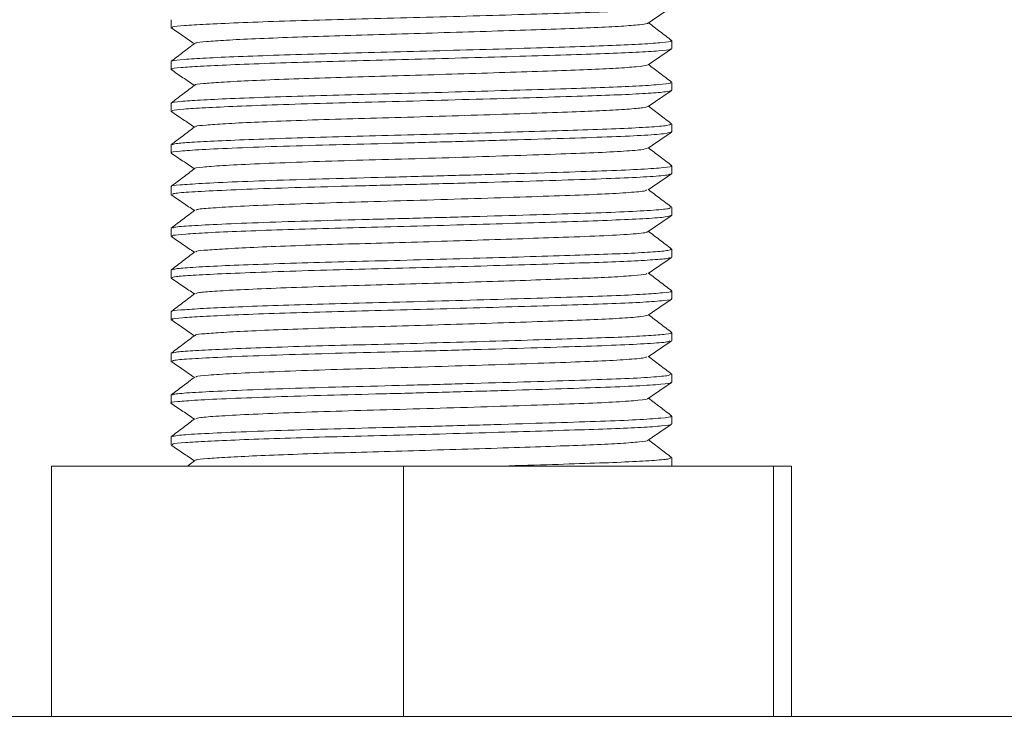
# Model space of a CAD drawing. Header units: millimetres. Extents: x 0 to 210, y 0 to 297.
# Tile 4 of 14: x 66 to 77, y 130 to 138. Entities that reach past the tile are written whole.
import ezdxf

# ---------------------------------------------------------------- set-up
doc = ezdxf.new("R2010")
doc.units = ezdxf.units.MM

msp = doc.modelspace()

# ---------------------------------------------------------------- linework, layer by layer
at = {"color": 7, "linetype": 'Continuous', "lineweight": 15}
for p, q in [((67.507, 137.944), (67.507, 137.849)), ((73.507, 137.599), (73.507, 137.694)), ((67.507, 137.444), (67.507, 137.349)), ((73.507, 137.099), (73.507, 137.194)), ((73.502, 137.099), (73.506, 137.098)), ((67.507, 136.944), (67.507, 136.849)), ((73.507, 136.599), (73.507, 136.694)), ((73.501, 136.599), (73.506, 136.598)), ((67.507, 136.444), (67.507, 136.349)), ((73.507, 136.099), (73.507, 136.194)), ((67.507, 135.944), (67.507, 135.849)), ((73.507, 135.599), (73.507, 135.694)), ((67.507, 135.444), (67.507, 135.349)), ((73.507, 135.099), (73.507, 135.194)), ((67.507, 134.944), (67.507, 134.849)), ((67.507, 134.848), (67.514, 134.846)), ((73.507, 134.599), (73.507, 134.694)), ((67.507, 134.444), (67.507, 134.349)), ((73.507, 134.099), (73.507, 134.194)), ((67.507, 133.944), (67.507, 133.849)), ((73.507, 133.599), (73.507, 133.694)), ((67.507, 133.444), (67.507, 133.349)), ((73.507, 133.099), (73.507, 133.194)), ((67.507, 132.944), (67.507, 132.849)), ((67.79, 132.661), (67.704, 132.595)), ((73.507, 132.594), (73.507, 132.694)), ((66.073, 132.594), (66.073, 129.594)), ((66.073, 132.594), (70.291, 132.594)), ((70.291, 132.594), (70.291, 129.594)), ((70.291, 132.594), (74.725, 132.594)), ((74.725, 132.594), (74.725, 129.594)), ((74.725, 132.594), (74.941, 132.594)), ((74.941, 132.594), (74.941, 129.594)), ((59.507, 129.594), (81.507, 129.594))]:
    msp.add_line(p, q, dxfattribs=at)
for points, knots in [([(73.493, 138.099), (73.497, 138.097), (73.514, 138.09), (73.406, 138.076), (73.17, 138.058), (72.811, 138.042), (72.358, 138.027), (71.819, 138.01), (71.212, 137.992), (70.574, 137.974), (69.944, 137.958), (69.343, 137.943), (68.785, 137.926), (68.297, 137.908), (67.91, 137.89), (67.651, 137.874), (67.516, 137.861), (67.521, 137.852), (67.523, 137.849)], [0, 0, 0, 0, 0.020791, 0.089318, 0.157707, 0.224423, 0.289409, 0.356598, 0.425148, 0.493502, 0.560131, 0.625143, 0.692407, 0.760978, 0.829295, 0.895835, 0.960881, 1, 1, 1, 1]), ([(73.223, 137.904), (73.27, 137.936), (73.364, 138), (73.458, 138.064), (73.505, 138.096)], [0, 0, 0, 0, 0.499987, 1, 1, 1, 1]), ([(67.509, 137.846), (67.555, 137.814), (67.648, 137.751), (67.74, 137.689), (67.786, 137.658)], [0, 0, 0, 0, 0.5077267, 1, 1, 1, 1]), ([(73.217, 137.904), (73.218, 137.904), (73.229, 137.897), (73.132, 137.885), (72.921, 137.867), (72.595, 137.85), (72.184, 137.835), (71.696, 137.818), (71.146, 137.801), (70.567, 137.783), (69.997, 137.766), (69.452, 137.751), (68.947, 137.734), (68.505, 137.717), (68.153, 137.699), (67.92, 137.682), (67.802, 137.671), (67.804, 137.663), (67.805, 137.661)], [0, 0, 0, 0, 0.007709, 0.078094, 0.148338, 0.216863, 0.28361, 0.352621, 0.42303, 0.493238, 0.561673, 0.628447, 0.697535, 0.767965, 0.838135, 0.906479, 0.973288, 1, 1, 1, 1]), ([(73.505, 137.696), (73.458, 137.732), (73.366, 137.802), (73.274, 137.873), (73.228, 137.908)], [0, 0, 0, 0, 0.507323, 1, 1, 1, 1]), ([(67.525, 137.447), (67.524, 137.449), (67.522, 137.457), (67.652, 137.468), (67.91, 137.485), (68.297, 137.503), (68.785, 137.52), (69.343, 137.537), (69.944, 137.552), (70.574, 137.569), (71.212, 137.587), (71.819, 137.604), (72.358, 137.621), (72.811, 137.636), (73.17, 137.653), (73.406, 137.671), (73.514, 137.684), (73.497, 137.692), (73.493, 137.694)], [0, 0, 0, 0, 0.027332, 0.093175, 0.160531, 0.229687, 0.299099, 0.367188, 0.432997, 0.500444, 0.569637, 0.639027, 0.70704, 0.772824, 0.840358, 0.909586, 0.978954, 1, 1, 1, 1]), ([(67.79, 137.661), (67.743, 137.625), (67.65, 137.554), (67.556, 137.482), (67.509, 137.447)], [0, 0, 0, 0, 0.499991, 1, 1, 1, 1]), ([(73.489, 137.596), (73.491, 137.594), (73.495, 137.586), (73.364, 137.572), (73.101, 137.554), (72.72, 137.538), (72.247, 137.523), (71.692, 137.506), (71.074, 137.488), (70.435, 137.471), (69.81, 137.455), (69.217, 137.439), (68.672, 137.422), (68.204, 137.404), (67.842, 137.387), (67.608, 137.37), (67.498, 137.359), (67.518, 137.351), (67.522, 137.349)], [0, 0, 0, 0, 0.022965, 0.092503, 0.161553, 0.228593, 0.294711, 0.363215, 0.432763, 0.501767, 0.568708, 0.634898, 0.703467, 0.773023, 0.841977, 0.908818, 0.979029, 1, 1, 1, 1]), ([(73.223, 137.404), (73.27, 137.436), (73.364, 137.5), (73.457, 137.564), (73.504, 137.596)], [0, 0, 0, 0, 0.499985, 1, 1, 1, 1]), ([(67.509, 137.346), (67.556, 137.314), (67.648, 137.251), (67.74, 137.188), (67.786, 137.158)], [0, 0, 0, 0, 0.508607, 1, 1, 1, 1]), ([(73.21, 137.404), (73.211, 137.402), (73.215, 137.395), (73.096, 137.381), (72.858, 137.363), (72.513, 137.347), (72.084, 137.332), (71.581, 137.315), (71.021, 137.297), (70.442, 137.279), (69.876, 137.263), (69.338, 137.248), (68.844, 137.231), (68.42, 137.213), (68.091, 137.195), (67.881, 137.179), (67.783, 137.168), (67.796, 137.161), (67.797, 137.161)], [0, 0, 0, 0, 0.021937, 0.092417, 0.162403, 0.230351, 0.297364, 0.366796, 0.437286, 0.507224, 0.575072, 0.642158, 0.711656, 0.782155, 0.852042, 0.919788, 0.990949, 1, 1, 1, 1]), ([(73.504, 137.197), (73.458, 137.233), (73.365, 137.303), (73.273, 137.373), (73.228, 137.407)], [0, 0, 0, 0, 0.508878, 1, 1, 1, 1]), ([(67.79, 137.161), (67.743, 137.125), (67.649, 137.054), (67.555, 136.982), (67.509, 136.946)], [0, 0, 0, 0, 0.499989, 1, 1, 1, 1]), ([(67.52, 136.946), (67.518, 136.948), (67.508, 136.954), (67.614, 136.965), (67.842, 136.981), (68.204, 136.999), (68.672, 137.017), (69.217, 137.034), (69.81, 137.049), (70.435, 137.065), (71.074, 137.083), (71.692, 137.101), (72.247, 137.118), (72.72, 137.133), (73.101, 137.149), (73.365, 137.167), (73.501, 137.182), (73.493, 137.191), (73.49, 137.194)], [0, 0, 0, 0, 0.015401, 0.080177, 0.146861, 0.215653, 0.285046, 0.353454, 0.419489, 0.486273, 0.555114, 0.624499, 0.692842, 0.758805, 0.825688, 0.894576, 0.963951, 1, 1, 1, 1]), ([(73.5, 137.096), (73.485, 137.091), (73.453, 137.08), (73.245, 137.063), (72.927, 137.046), (72.498, 137.031), (71.966, 137.014), (71.336, 136.996), (70.664, 136.977), (69.994, 136.959), (69.354, 136.943), (68.776, 136.926), (68.283, 136.907), (67.9, 136.89), (67.645, 136.873), (67.514, 136.861), (67.521, 136.852), (67.523, 136.849)], [0, 0, 0, 0, 0.061761, 0.129716, 0.196442, 0.260903, 0.332069, 0.4052, 0.478463, 0.550007, 0.619561, 0.69152, 0.760712, 0.829597, 0.896646, 0.962295, 1, 1, 1, 1]), ([(73.224, 136.905), (73.271, 136.937), (73.364, 137.001), (73.458, 137.064), (73.505, 137.096)], [0, 0, 0, 0, 0.499985, 1, 1, 1, 1]), ([(73.218, 136.905), (73.205, 136.9), (73.176, 136.889), (72.988, 136.872), (72.7, 136.855), (72.312, 136.84), (71.829, 136.823), (71.259, 136.804), (70.649, 136.785), (70.042, 136.768), (69.462, 136.752), (68.938, 136.734), (68.491, 136.716), (68.144, 136.698), (67.915, 136.682), (67.8, 136.671), (67.804, 136.663), (67.804, 136.661)], [0, 0, 0, 0, 0.061579, 0.130617, 0.198406, 0.263892, 0.336192, 0.410487, 0.484918, 0.557601, 0.628261, 0.701366, 0.771661, 0.841642, 0.909759, 0.976453, 1, 1, 1, 1]), ([(73.505, 136.696), (73.458, 136.732), (73.366, 136.803), (73.273, 136.873), (73.228, 136.908)], [0, 0, 0, 0, 0.507559, 1, 1, 1, 1]), ([(67.509, 136.846), (67.556, 136.814), (67.648, 136.751), (67.74, 136.688), (67.786, 136.657)], [0, 0, 0, 0, 0.508979, 1, 1, 1, 1]), ([(67.791, 136.661), (67.744, 136.626), (67.65, 136.554), (67.556, 136.483), (67.509, 136.447)], [0, 0, 0, 0, 0.499989, 1, 1, 1, 1]), ([(67.52, 136.447), (67.531, 136.451), (67.554, 136.461), (67.742, 136.475), (68.052, 136.492), (68.482, 136.51), (69.001, 136.527), (69.577, 136.544), (70.187, 136.559), (70.813, 136.575), (71.432, 136.593), (72.008, 136.61), (72.523, 136.627), (72.96, 136.642), (73.288, 136.66), (73.482, 136.678), (73.49, 136.689), (73.493, 136.694)], [0, 0, 0, 0, 0.053242, 0.119083, 0.187279, 0.256667, 0.325672, 0.392769, 0.458647, 0.525664, 0.593819, 0.66162, 0.727618, 0.797488, 0.869935, 0.943545, 1, 1, 1, 1]), ([(73.497, 136.596), (73.478, 136.59), (73.436, 136.577), (73.163, 136.558), (72.753, 136.539), (72.218, 136.522), (71.582, 136.503), (70.877, 136.483), (70.161, 136.463), (69.471, 136.446), (68.832, 136.428), (68.281, 136.408), (67.856, 136.388), (67.6, 136.37), (67.489, 136.358), (67.515, 136.35), (67.518, 136.349)], [0, 0, 0, 0, 0.070974, 0.148909, 0.224657, 0.299069, 0.376322, 0.454525, 0.531426, 0.605602, 0.681833, 0.759916, 0.837621, 0.912778, 0.987662, 1, 1, 1, 1]), ([(73.223, 136.404), (73.27, 136.436), (73.364, 136.5), (73.458, 136.564), (73.505, 136.596)], [0, 0, 0, 0, 0.499987, 1, 1, 1, 1]), ([(73.216, 136.404), (73.198, 136.398), (73.161, 136.386), (72.914, 136.366), (72.543, 136.348), (72.058, 136.331), (71.482, 136.311), (70.843, 136.291), (70.193, 136.272), (69.568, 136.255), (68.989, 136.236), (68.49, 136.216), (68.104, 136.196), (67.875, 136.178), (67.773, 136.167), (67.79, 136.161), (67.79, 136.161)], [0, 0, 0, 0, 0.070849, 0.149786, 0.226506, 0.301874, 0.38012, 0.459328, 0.537217, 0.612346, 0.689556, 0.768644, 0.847347, 0.923469, 0.999315, 1, 1, 1, 1]), ([(73.505, 136.197), (73.458, 136.232), (73.366, 136.303), (73.273, 136.373), (73.228, 136.408)], [0, 0, 0, 0, 0.508103, 1, 1, 1, 1]), ([(67.508, 136.346), (67.555, 136.314), (67.648, 136.252), (67.74, 136.189), (67.786, 136.158)], [0, 0, 0, 0, 0.507522, 1, 1, 1, 1]), ([(67.518, 135.944), (67.515, 135.945), (67.489, 135.952), (67.6, 135.964), (67.856, 135.982), (68.281, 136.002), (68.832, 136.022), (69.471, 136.041), (70.161, 136.058), (70.877, 136.077), (71.582, 136.097), (72.218, 136.117), (72.752, 136.134), (73.168, 136.152), (73.426, 136.172), (73.532, 136.187), (73.497, 136.195), (73.49, 136.197)], [0, 0, 0, 0, 0.012042, 0.085131, 0.158487, 0.23433, 0.310542, 0.384945, 0.457344, 0.532402, 0.60873, 0.684132, 0.756761, 0.830693, 0.90676, 0.982808, 1, 1, 1, 1]), ([(67.79, 136.161), (67.743, 136.125), (67.649, 136.053), (67.555, 135.982), (67.508, 135.946)], [0, 0, 0, 0, 0.49999, 1, 1, 1, 1]), ([(73.483, 136.096), (73.484, 136.093), (73.486, 136.084), (73.306, 136.067), (72.966, 136.048), (72.485, 136.031), (71.895, 136.012), (71.216, 135.992), (70.498, 135.972), (69.792, 135.954), (69.126, 135.937), (68.528, 135.917), (68.038, 135.897), (67.702, 135.878), (67.522, 135.863), (67.525, 135.853), (67.527, 135.849)], [0, 0, 0, 0, 0.0338451, 0.11206, 0.1891077, 0.2633581, 0.3394138, 0.4174521, 0.4952497, 0.5706232, 0.6453233, 0.7228029, 0.8009752, 0.8775943, 0.9517179, 1, 1, 1, 1]), ([(73.223, 135.904), (73.27, 135.936), (73.364, 136), (73.458, 136.064), (73.504, 136.096)], [0, 0, 0, 0, 0.499984, 1, 1, 1, 1]), ([(67.509, 135.846), (67.556, 135.814), (67.648, 135.751), (67.74, 135.688), (67.786, 135.658)], [0, 0, 0, 0, 0.508887, 1, 1, 1, 1]), ([(73.204, 135.904), (73.205, 135.901), (73.206, 135.892), (73.044, 135.876), (72.736, 135.856), (72.299, 135.839), (71.765, 135.821), (71.149, 135.801), (70.499, 135.781), (69.859, 135.763), (69.255, 135.745), (68.714, 135.726), (68.269, 135.706), (67.966, 135.686), (67.809, 135.673), (67.809, 135.664), (67.809, 135.661)], [0, 0, 0, 0, 0.033055, 0.112482, 0.190724, 0.266124, 0.343358, 0.422607, 0.50161, 0.578151, 0.654009, 0.732689, 0.812074, 0.88988, 0.965152, 1, 1, 1, 1]), ([(73.505, 135.697), (73.458, 135.733), (73.365, 135.803), (73.273, 135.873), (73.228, 135.908)], [0, 0, 0, 0, 0.508593, 1, 1, 1, 1]), ([(67.53, 135.447), (67.53, 135.45), (67.529, 135.459), (67.704, 135.472), (68.038, 135.492), (68.529, 135.512), (69.126, 135.531), (69.792, 135.549), (70.498, 135.567), (71.216, 135.587), (71.895, 135.607), (72.485, 135.625), (72.966, 135.642), (73.308, 135.662), (73.493, 135.679), (73.488, 135.69), (73.486, 135.694)], [0, 0, 0, 0, 0.035444, 0.109563, 0.186178, 0.264345, 0.34182, 0.416516, 0.491885, 0.569678, 0.647711, 0.723762, 0.798008, 0.875051, 0.953261, 1, 1, 1, 1]), ([(67.79, 135.661), (67.744, 135.625), (67.65, 135.554), (67.556, 135.483), (67.509, 135.447)], [0, 0, 0, 0, 0.499988, 1, 1, 1, 1]), ([(73.496, 135.596), (73.482, 135.591), (73.452, 135.579), (73.221, 135.561), (72.862, 135.544), (72.398, 135.528), (71.856, 135.511), (71.253, 135.493), (70.617, 135.475), (69.987, 135.459), (69.385, 135.444), (68.825, 135.427), (68.331, 135.409), (67.936, 135.392), (67.667, 135.375), (67.521, 135.362), (67.521, 135.353), (67.521, 135.349)], [0, 0, 0, 0, 0.063187, 0.136488, 0.208196, 0.277712, 0.345345, 0.414443, 0.483448, 0.550815, 0.616341, 0.68403, 0.753145, 0.822127, 0.889433, 0.954971, 1, 1, 1, 1]), ([(73.224, 135.405), (73.271, 135.437), (73.365, 135.501), (73.458, 135.564), (73.505, 135.596)], [0, 0, 0, 0, 0.499986, 1, 1, 1, 1]), ([(67.509, 135.346), (67.556, 135.314), (67.648, 135.251), (67.74, 135.188), (67.786, 135.158)], [0, 0, 0, 0, 0.508792, 1, 1, 1, 1]), ([(73.208, 135.405), (73.211, 135.403), (73.229, 135.394), (73.067, 135.377), (72.727, 135.355), (72.254, 135.338), (71.729, 135.32), (71.183, 135.302), (70.607, 135.284), (70.036, 135.267), (69.49, 135.253), (68.982, 135.236), (68.535, 135.218), (68.177, 135.2), (67.934, 135.184), (67.807, 135.172), (67.805, 135.163), (67.804, 135.161)], [0, 0, 0, 0, 0.0181406, 0.1073361, 0.1952816, 0.2800295, 0.3486121, 0.4186804, 0.4886546, 0.5569674, 0.6234124, 0.6920523, 0.7621385, 0.8320889, 0.9003393, 0.9667973, 1, 1, 1, 1]), ([(73.505, 135.196), (73.458, 135.232), (73.366, 135.302), (73.274, 135.373), (73.228, 135.408)], [0, 0, 0, 0, 0.507411, 1, 1, 1, 1]), ([(67.79, 135.161), (67.743, 135.125), (67.649, 135.054), (67.556, 134.982), (67.509, 134.947)], [0, 0, 0, 0, 0.499991, 1, 1, 1, 1]), ([(73.487, 135.096), (73.486, 135.093), (73.482, 135.084), (73.327, 135.069), (73.043, 135.052), (72.646, 135.036), (72.163, 135.021), (71.603, 135.003), (70.992, 134.986), (70.366, 134.969), (69.74, 134.953), (69.132, 134.937), (68.567, 134.918), (68.094, 134.899), (67.754, 134.881), (67.543, 134.866), (67.522, 134.854), (67.512, 134.849)], [0, 0, 0, 0, 0.035211, 0.104634, 0.173297, 0.239719, 0.306101, 0.373511, 0.441701, 0.509173, 0.574518, 0.644863, 0.717713, 0.791307, 0.863764, 0.933637, 1, 1, 1, 1]), ([(67.522, 134.946), (67.531, 134.951), (67.551, 134.961), (67.753, 134.976), (68.085, 134.994), (68.535, 135.012), (69.062, 135.029), (69.643, 135.045), (70.259, 135.06), (70.895, 135.078), (71.522, 135.096), (72.097, 135.113), (72.594, 135.129), (73.001, 135.144), (73.299, 135.161), (73.48, 135.178), (73.493, 135.189), (73.499, 135.194)], [0, 0, 0, 0, 0.054474, 0.124207, 0.196516, 0.265793, 0.334515, 0.401177, 0.467113, 0.535415, 0.604697, 0.673383, 0.739975, 0.805968, 0.874314, 0.942369, 1, 1, 1, 1]), ([(73.223, 134.904), (73.27, 134.936), (73.364, 135), (73.457, 135.064), (73.504, 135.096)], [0, 0, 0, 0, 0.4999865, 1, 1, 1, 1]), ([(73.208, 134.904), (73.206, 134.901), (73.203, 134.893), (73.063, 134.878), (72.805, 134.86), (72.445, 134.845), (72.007, 134.829), (71.5, 134.812), (70.947, 134.794), (70.379, 134.777), (69.812, 134.761), (69.26, 134.745), (68.748, 134.727), (68.32, 134.708), (68.012, 134.69), (67.83, 134.675), (67.811, 134.665), (67.802, 134.661)], [0, 0, 0, 0, 0.034513, 0.104904, 0.174524, 0.24187, 0.309177, 0.377526, 0.446667, 0.515078, 0.581333, 0.652658, 0.726523, 0.801143, 0.874609, 0.945455, 1, 1, 1, 1]), ([(73.504, 134.697), (73.457, 134.733), (73.365, 134.803), (73.273, 134.873), (73.228, 134.907)], [0, 0, 0, 0, 0.509114, 1, 1, 1, 1]), ([(67.508, 134.846), (67.555, 134.814), (67.648, 134.752), (67.74, 134.689), (67.786, 134.658)], [0, 0, 0, 0, 0.507463, 1, 1, 1, 1]), ([(67.79, 134.661), (67.743, 134.625), (67.649, 134.554), (67.556, 134.482), (67.509, 134.447)], [0, 0, 0, 0, 0.499989, 1, 1, 1, 1]), ([(67.519, 134.446), (67.517, 134.448), (67.506, 134.454), (67.612, 134.465), (67.837, 134.481), (68.193, 134.498), (68.648, 134.516), (69.178, 134.533), (69.772, 134.548), (70.417, 134.565), (71.093, 134.583), (71.743, 134.602), (72.323, 134.62), (72.807, 134.636), (73.179, 134.653), (73.413, 134.671), (73.516, 134.685), (73.498, 134.692), (73.494, 134.694)], [0, 0, 0, 0, 0.013147, 0.079185, 0.145757, 0.213209, 0.281284, 0.348484, 0.413432, 0.483971, 0.556859, 0.630304, 0.702434, 0.772072, 0.843515, 0.91259, 0.981736, 1, 1, 1, 1]), ([(73.498, 134.599), (73.501, 134.598), (73.525, 134.592), (73.424, 134.578), (73.189, 134.559), (72.81, 134.542), (72.326, 134.526), (71.759, 134.508), (71.135, 134.49), (70.497, 134.472), (69.872, 134.456), (69.275, 134.441), (68.726, 134.424), (68.249, 134.406), (67.875, 134.388), (67.631, 134.372), (67.509, 134.36), (67.52, 134.352), (67.524, 134.349)], [0, 0, 0, 0, 0.0093811, 0.0817801, 0.1542181, 0.2248693, 0.2937137, 0.3650136, 0.4334892, 0.5015787, 0.5677783, 0.6327957, 0.7001519, 0.7686374, 0.8366962, 0.9028286, 0.9678867, 1, 1, 1, 1]), ([(73.223, 134.404), (73.27, 134.436), (73.364, 134.5), (73.458, 134.564), (73.505, 134.596)], [0, 0, 0, 0, 0.4999839, 1, 1, 1, 1]), ([(73.22, 134.404), (73.201, 134.398), (73.162, 134.386), (72.933, 134.368), (72.595, 134.35), (72.155, 134.334), (71.641, 134.317), (71.076, 134.298), (70.498, 134.281), (69.931, 134.265), (69.391, 134.25), (68.893, 134.232), (68.461, 134.215), (68.121, 134.197), (67.902, 134.181), (67.795, 134.17), (67.801, 134.163), (67.803, 134.161)], [0, 0, 0, 0, 0.070336, 0.144806, 0.217439, 0.288213, 0.361513, 0.43191, 0.501909, 0.569965, 0.636806, 0.706051, 0.776458, 0.846426, 0.914413, 0.981295, 1, 1, 1, 1]), ([(73.505, 134.196), (73.458, 134.232), (73.366, 134.302), (73.274, 134.373), (73.228, 134.408)], [0, 0, 0, 0, 0.507361, 1, 1, 1, 1]), ([(67.509, 134.346), (67.556, 134.314), (67.648, 134.251), (67.74, 134.188), (67.786, 134.157)], [0, 0, 0, 0, 0.509097, 1, 1, 1, 1]), ([(67.791, 134.161), (67.744, 134.125), (67.65, 134.054), (67.556, 133.983), (67.509, 133.947)], [0, 0, 0, 0, 0.49999, 1, 1, 1, 1]), ([(67.527, 133.947), (67.531, 133.95), (67.542, 133.96), (67.718, 133.973), (68.023, 133.991), (68.445, 134.008), (68.958, 134.026), (69.53, 134.042), (70.141, 134.057), (70.775, 134.074), (71.406, 134.092), (71.995, 134.11), (72.507, 134.126), (72.928, 134.141), (73.251, 134.158), (73.447, 134.175), (73.526, 134.188), (73.499, 134.195), (73.494, 134.196)], [0, 0, 0, 0, 0.043973, 0.112959, 0.180257, 0.248852, 0.31719, 0.383753, 0.448816, 0.516166, 0.584774, 0.653085, 0.719583, 0.784674, 0.850861, 0.91825, 0.985368, 1, 1, 1, 1]), ([(73.484, 134.096), (73.482, 134.093), (73.477, 134.082), (73.277, 134.065), (72.92, 134.046), (72.426, 134.029), (71.826, 134.01), (71.14, 133.99), (70.422, 133.97), (69.718, 133.952), (69.058, 133.935), (68.47, 133.915), (67.994, 133.895), (67.675, 133.876), (67.514, 133.862), (67.524, 133.852), (67.528, 133.849)], [0, 0, 0, 0, 0.044133, 0.122176, 0.198818, 0.272818, 0.349035, 0.427002, 0.504487, 0.579336, 0.654238, 0.731746, 0.809703, 0.885879, 0.959889, 1, 1, 1, 1]), ([(73.224, 133.905), (73.271, 133.937), (73.364, 134.001), (73.458, 134.064), (73.505, 134.096)], [0, 0, 0, 0, 0.499987, 1, 1, 1, 1]), ([(67.509, 133.846), (67.556, 133.814), (67.648, 133.751), (67.74, 133.688), (67.786, 133.658)], [0, 0, 0, 0, 0.50848, 1, 1, 1, 1]), ([(73.205, 133.905), (73.203, 133.901), (73.198, 133.891), (73.018, 133.874), (72.694, 133.854), (72.246, 133.838), (71.702, 133.819), (71.08, 133.799), (70.43, 133.779), (69.792, 133.761), (69.194, 133.743), (68.661, 133.723), (68.229, 133.703), (67.942, 133.684), (67.799, 133.671), (67.806, 133.663), (67.808, 133.66)], [0, 0, 0, 0, 0.043562, 0.122622, 0.200261, 0.275224, 0.352433, 0.431416, 0.50991, 0.585733, 0.66161, 0.740127, 0.8191, 0.896267, 0.971239, 1, 1, 1, 1]), ([(73.505, 133.697), (73.458, 133.733), (73.365, 133.803), (73.273, 133.873), (73.228, 133.908)], [0, 0, 0, 0, 0.508532, 1, 1, 1, 1]), ([(67.529, 133.446), (67.526, 133.449), (67.519, 133.457), (67.677, 133.47), (67.994, 133.489), (68.47, 133.509), (69.058, 133.529), (69.718, 133.547), (70.422, 133.565), (71.14, 133.585), (71.826, 133.605), (72.426, 133.624), (72.92, 133.64), (73.279, 133.66), (73.484, 133.678), (73.488, 133.689), (73.489, 133.694)], [0, 0, 0, 0, 0.029486, 0.103475, 0.17963, 0.257566, 0.335052, 0.409933, 0.484762, 0.562225, 0.640171, 0.716367, 0.790347, 0.866967, 0.944989, 1, 1, 1, 1]), ([(73.492, 133.599), (73.496, 133.597), (73.521, 133.59), (73.393, 133.574), (73.111, 133.555), (72.674, 133.537), (72.122, 133.519), (71.472, 133.499), (70.761, 133.479), (70.047, 133.46), (69.363, 133.444), (68.737, 133.424), (68.203, 133.404), (67.802, 133.385), (67.572, 133.367), (67.479, 133.355), (67.515, 133.347), (67.519, 133.346)], [0, 0, 0, 0, 0.017801, 0.094056, 0.169974, 0.243432, 0.316526, 0.392277, 0.468602, 0.543312, 0.615709, 0.690596, 0.766952, 0.842584, 0.91548, 0.989167, 1, 1, 1, 1]), ([(67.79, 133.661), (67.743, 133.625), (67.649, 133.553), (67.555, 133.482), (67.508, 133.446)], [0, 0, 0, 0, 0.49999, 1, 1, 1, 1]), ([(73.223, 133.404), (73.27, 133.436), (73.364, 133.5), (73.457, 133.564), (73.504, 133.596)], [0, 0, 0, 0, 0.499986, 1, 1, 1, 1]), ([(67.509, 133.346), (67.555, 133.314), (67.648, 133.251), (67.74, 133.189), (67.786, 133.158)], [0, 0, 0, 0, 0.507605, 1, 1, 1, 1]), ([(73.22, 133.404), (73.22, 133.404), (73.235, 133.397), (73.12, 133.383), (72.867, 133.363), (72.47, 133.345), (71.971, 133.328), (71.382, 133.308), (70.738, 133.288), (70.09, 133.269), (69.47, 133.252), (68.903, 133.233), (68.418, 133.213), (68.061, 133.193), (67.842, 133.177), (67.814, 133.166), (67.802, 133.161)], [0, 0, 0, 0, 0.003673, 0.08303, 0.162036, 0.238482, 0.314549, 0.393381, 0.472812, 0.550561, 0.625902, 0.703835, 0.783298, 0.862007, 0.937868, 1, 1, 1, 1]), ([(73.505, 133.197), (73.458, 133.232), (73.366, 133.303), (73.273, 133.373), (73.228, 133.408)], [0, 0, 0, 0, 0.5079054, 1, 1, 1, 1]), ([(67.791, 133.161), (67.744, 133.126), (67.65, 133.054), (67.556, 132.983), (67.509, 132.947)], [0, 0, 0, 0, 0.499989, 1, 1, 1, 1]), ([(73.496, 133.096), (73.497, 133.095), (73.509, 133.089), (73.4, 133.075), (73.164, 133.058), (72.803, 133.041), (72.349, 133.027), (71.81, 133.01), (71.204, 132.992), (70.567, 132.974), (69.939, 132.958), (69.343, 132.943), (68.793, 132.926), (68.313, 132.909), (67.929, 132.891), (67.66, 132.875), (67.516, 132.862), (67.523, 132.852), (67.525, 132.849)], [0, 0, 0, 0, 0.010908, 0.080119, 0.149155, 0.216474, 0.282105, 0.349983, 0.41921, 0.48822, 0.555477, 0.621128, 0.687835, 0.755832, 0.823635, 0.889784, 0.959189, 1, 1, 1, 1]), ([(67.521, 132.947), (67.535, 132.952), (67.566, 132.963), (67.808, 132.979), (68.202, 132.999), (68.737, 133.019), (69.363, 133.038), (70.047, 133.055), (70.761, 133.074), (71.472, 133.094), (72.122, 133.114), (72.674, 133.131), (73.111, 133.149), (73.393, 133.169), (73.521, 133.184), (73.496, 133.192), (73.492, 133.194)], [0, 0, 0, 0, 0.062151, 0.136829, 0.214308, 0.292531, 0.369247, 0.443413, 0.519949, 0.598139, 0.67574, 0.75062, 0.825873, 0.903646, 0.981764, 1, 1, 1, 1]), ([(73.223, 132.904), (73.27, 132.936), (73.364, 133), (73.458, 133.064), (73.505, 133.096)], [0, 0, 0, 0, 0.499984, 1, 1, 1, 1]), ([(73.216, 132.904), (73.217, 132.904), (73.228, 132.897), (73.128, 132.884), (72.915, 132.866), (72.588, 132.85), (72.177, 132.835), (71.688, 132.818), (71.138, 132.8), (70.561, 132.783), (69.992, 132.766), (69.452, 132.751), (68.954, 132.735), (68.519, 132.717), (68.17, 132.7), (67.927, 132.683), (67.8, 132.671), (67.805, 132.663), (67.806, 132.661)], [0, 0, 0, 0, 0.009619, 0.079757, 0.149717, 0.217936, 0.284444, 0.35323, 0.423384, 0.493317, 0.561473, 0.628002, 0.695601, 0.764508, 0.833219, 0.900252, 0.971734, 1, 1, 1, 1]), ([(73.505, 132.697), (73.458, 132.732), (73.366, 132.803), (73.273, 132.873), (73.228, 132.908)], [0, 0, 0, 0, 0.507783, 1, 1, 1, 1]), ([(67.509, 132.846), (67.556, 132.814), (67.648, 132.751), (67.74, 132.688), (67.786, 132.658)], [0, 0, 0, 0, 0.509236, 1, 1, 1, 1]), ([(71.478, 132.594), (71.683, 132.601), (72.085, 132.613), (72.596, 132.629), (73.016, 132.645), (73.319, 132.663), (73.489, 132.679), (73.491, 132.69), (73.492, 132.694)], [0, 0, 0, 0, 0.177725, 0.349965, 0.520731, 0.697656, 0.876798, 1, 1, 1, 1])]:
    msp.add_open_spline(points, degree=3, knots=knots, dxfattribs=at)

doc.saveas('drawing.dxf')
